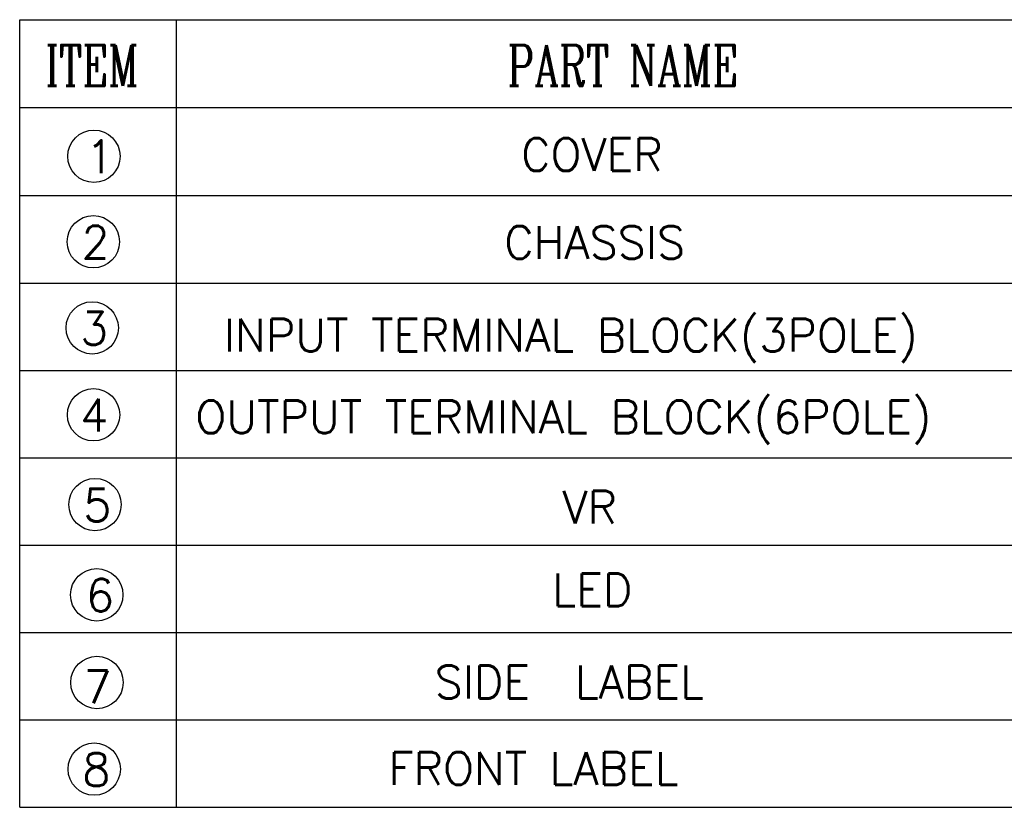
# Model space of a CAD drawing. Header units: inches. Extents: x 2700 to 4592, y -840 to -133.
# Tile 16 of 50: x 3531 to 3624, y -725 to -650. Entities that reach past the tile are written whole.
import ezdxf

# ---------------------------------------------------------------- set-up
doc = ezdxf.new("R2010")
doc.units = ezdxf.units.IN
doc.header["$LTSCALE"] = 1.21
doc.header["$MEASUREMENT"] = 0
doc.layers.add('DIM', color=2, linetype='CONTINUOUS')
doc.styles.add('ROMANC', font='romanc')
doc.styles.add('SIMPLEX', font='SIMPLEX.shx')

msp = doc.modelspace()

# ---------------------------------------------------------------- linework, layer by layer
at = {"layer": 'DIM', "linetype": 'Continuous'}
for p, q in [((3530.857, -725.037), (3530.857, -650.201)), ((3530.857, -650.201), (3671.715, -650.201)), ((3545.722, -650.201), (3545.722, -725.037)), ((3530.857, -658.547), (3671.715, -658.547)), ((3545.722, -658.501), (3545.722, -725.037)), ((3530.857, -725.037), (3530.857, -666.801)), ((3530.857, -666.892), (3671.715, -666.892)), ((3530.857, -675.237), (3671.715, -675.237)), ((3530.857, -683.537), (3671.715, -683.537)), ((3530.857, -691.837), (3671.715, -691.837)), ((3530.857, -700.137), (3671.715, -700.137)), ((3530.857, -708.437), (3671.715, -708.437)), ((3530.857, -716.737), (3671.715, -716.737)), ((3530.857, -725.037), (3671.715, -725.037)), ((3552.413, -725.037), (3653.715, -725.037))]:
    msp.add_line(p, q, dxfattribs=at)
at = {"layer": 'DIM'}
for centre in [(3537.918, -663.182), (3537.859, -671.3), (3537.75, -679.482), (3537.875, -687.744), (3538.017, -696.275), (3538.181, -704.85), (3538.204, -713.179), (3537.939, -721.411)]:
    msp.add_circle(centre, 2.488, dxfattribs=at)

# ---------------------------------------------------------------- texts
at = {"layer": 'DIM', "linetype": 'Continuous', "style": 'ROMANC', "width": 0.7}
for s, p in [('ITEM', (3533.307, -656.495)), ('PART NAME', (3577.227, -656.495))]:
    msp.add_text(s, height=3.888, dxfattribs=at).set_placement(p)
at = {"layer": 'DIM', "linetype": 'Continuous', "style": 'SIMPLEX'}
for s, height, p in [('1', 3.11, (3537.138, -664.779)), ('COVER', 3.1104, (3578.534, -664.569)), ('2', 3.11, (3536.731, -672.897)), ('CHASSIS', 3.1104, (3576.92, -672.914)), ('3', 3.11, (3536.601, -681.08)), ('INPUT TERMINAL BLOCK(3POLE)', 3.1104, (3550.261, -681.735)), ('OUTPUT TERMINAL BLOCK(6POLE)', 3.1104, (3547.565, -689.494)), ('4', 3.11, (3536.603, -689.342)), ('5', 3.11, (3536.911, -697.873)), ('VR', 3.1104, (3582.461, -698.079)), ('LED', 3.1104, (3581.503, -705.935)), ('6', 3.11, (3537.165, -706.448)), ('7', 3.11, (3536.94, -715.15)), ('SIDE  LABEL', 3.1104, (3570.317, -714.688)), ('8', 3.11, (3536.814, -723.009)), ('FRONT LABEL', 3.1104, (3565.912, -722.896))]:
    msp.add_text(s, height=height, dxfattribs=at).set_placement(p)

doc.saveas('drawing.dxf')
